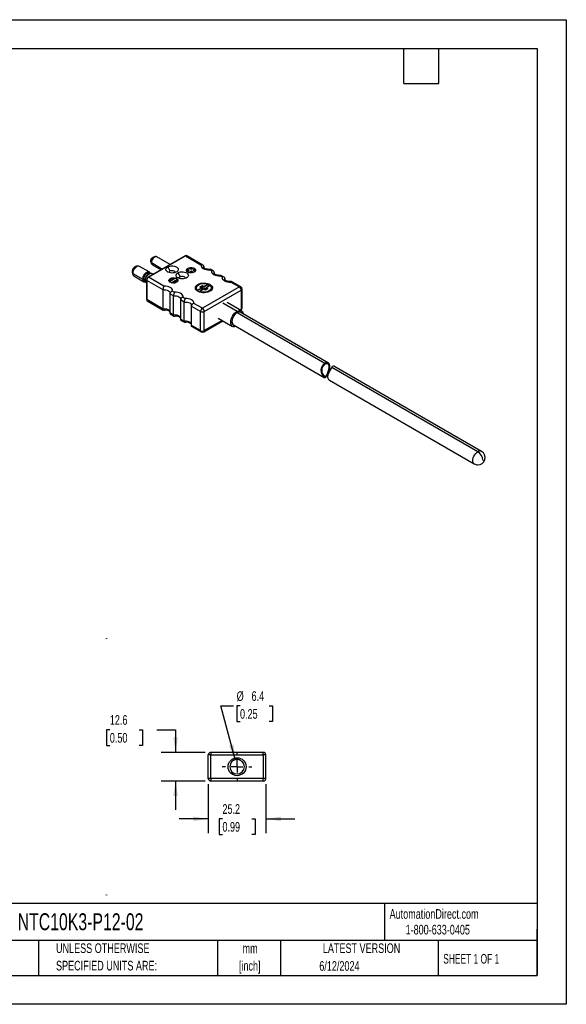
# Model space of a CAD drawing. Header units: millimetres. Extents: x 0 to 559, y 0 to 432.
# Tile 2 of 2: x 319 to 559, y 0 to 432. Entities that reach past the tile are written whole.
import ezdxf

# ---------------------------------------------------------------- set-up
doc = ezdxf.new("R2010")
doc.units = ezdxf.units.MM
doc.header["$LTSCALE"] = 2
doc.linetypes.add('CENTERX2', pattern=[20.32, 12.7, -2.54, 2.54, -2.54])
doc.layers.add('CENTER', color=40, linetype='CENTERX2')
doc.layers.add('DIMENSIONS', color=140, linetype='Continuous', lineweight=25)
doc.layers.add('TEXT', color=140, linetype='Continuous', lineweight=25)
doc.styles.add('SLDTEXTSTYLE0', font='TXT', dxfattribs={"width": 0.7})
doc.styles.add('SLDTEXTSTYLE1', font='TXT', dxfattribs={"width": 0.65})
doc.dimstyles.new('SLDDIMSTYLE1', dxfattribs={"dimtxt": 4.316016, "dimasz": 6.604, "dimexe": 0, "dimexo": 0.0625, "dimgap": 1.079004, "dimtad": 0, "dimtih": 1, "dimtoh": 1, "dimdec": 1, "dimrnd": 1e-09, "dimzin": 12, "dimdsep": 46, "dimtxsty": 'SLDTEXTSTYLE0', "dimsah": 1, "dimcen": 0.09, "dimadec": 0, "dimazin": 3, "dimtfac": 1, "dimtdec": 1, "dimtmove": 0, "dimatfit": 0, "dimfxl": 0, "dimfrac": 2, "dimtolj": 1, "dimtzin": 12, "dimarcsym": 0})
doc.dimstyles.new('SLDDIMSTYLE2', dxfattribs={"dimtxt": 4.316016, "dimasz": 6.604, "dimexe": 0, "dimexo": 0.0625, "dimgap": 1.079004, "dimtad": 0, "dimtih": 1, "dimtoh": 1, "dimdec": 1, "dimrnd": 1e-09, "dimzin": 12, "dimdsep": 46, "dimtxsty": 'SLDTEXTSTYLE0', "dimsah": 1, "dimcen": 0, "dimadec": 0, "dimazin": 3, "dimtfac": 1, "dimtdec": 1, "dimtofl": 0, "dimtmove": 0, "dimatfit": 3, "dimfxl": 0, "dimfrac": 2, "dimtolj": 1, "dimtzin": 12, "dimarcsym": 0})

# ---------------------------------------------------------------- blocks, each defined once
blk = doc.blocks.new('SW_NOTE_0_2')
at = {"layer": 'TEXT', "color": 0, "linetype": 'CENTERX2', "lineweight": 18, "char_height": 4.233, "attachment_point": 2, "style": 'SLDTEXTSTYLE0'}
for s, insert in [('mm', (5.69, 5.46)), ('[inch]', (5.52, -2.19))]:
    blk.add_mtext(s, dxfattribs=dict(at, insert=insert))
blk = doc.blocks.new('SW_NOTE_0_3')
at = {"layer": 'TEXT', "color": 0, "linetype": 'CENTERX2', "lineweight": 18, "char_height": 4.2333, "attachment_point": 1, "style": 'SLDTEXTSTYLE0'}
for s, insert in [('UNLESS OTHERWISE', (0, 5.46)), ('SPECIFIED UNITS ARE:', (0, -2.19))]:
    blk.add_mtext(s, dxfattribs=dict(at, insert=insert))
blk = doc.blocks.new('_D')
at = {"layer": 'DIMENSIONS'}
for p, q in [((358.8, 120.39), (357.35, 120.39)), ((357.35, 120.39), (357.35, 113.53)), ((371.62, 120.39), (373.07, 120.39)), ((373.07, 120.39), (373.07, 113.53)), ((379.4, 120.39), (387.6, 120.39)), ((387.6, 120.39), (387.6, 110.5)), ((357.35, 113.53), (358.8, 113.53)), ((373.07, 113.53), (371.62, 113.53)), ((400.55, 110.5), (381.25, 110.5)), ((400.55, 97.92), (381.25, 97.92)), ((387.6, 97.92), (387.6, 85.22))]:
    blk.add_line(p, q, dxfattribs=at)
for points in [[(387.6, 110.5), (388.61, 117.1), (386.58, 117.1)], [(387.6, 97.92), (386.58, 91.32), (388.61, 91.32)]]:
    blk.add_solid(points, dxfattribs=at)
at = {"layer": 'DIMENSIONS', "char_height": 4.233, "attachment_point": 1, "style": 'SLDTEXTSTYLE0'}
for s, insert in [('12.6', (358.8, 126.81)), ('0.50', (358.8, 118.98))]:
    blk.add_mtext(s, dxfattribs=dict(at, insert=insert))
blk = doc.blocks.new('_D_1')
at = {"layer": 'DIMENSIONS'}
for p, q in [((413.73, 107.31), (407.42, 130.87)), ((407.42, 130.87), (412.94, 130.87)), ((415.84, 130.87), (414.39, 130.87)), ((414.39, 130.87), (414.39, 124.01)), ((428.67, 130.87), (430.12, 130.87)), ((430.12, 130.87), (430.12, 124.01)), ((414.39, 124.01), (415.84, 124.01)), ((430.12, 124.01), (428.67, 124.01))]:
    blk.add_line(p, q, dxfattribs=at)
blk.add_solid([(413.73, 107.31), (413, 113.95), (411.04, 113.43)], dxfattribs=at)
at = {"layer": 'DIMENSIONS', "char_height": 4.233, "attachment_point": 1, "style": 'SLDTEXTSTYLE0'}
for s, insert in [('%%c', (414.38, 137.29)), ('6.4', (420.9, 137.29)), ('0.25', (415.84, 129.47))]:
    blk.add_mtext(s, dxfattribs=dict(at, insert=insert))
blk = doc.blocks.new('_D_2')
at = {"layer": 'DIMENSIONS'}
for p, q in [((401.95, 96.53), (401.95, 75)), ((427.17, 96.53), (427.17, 75)), ((401.95, 81.35), (389.25, 81.35)), ((408.15, 81.35), (406.7, 81.35)), ((406.7, 81.35), (406.7, 74.49)), ((420.98, 81.35), (422.42, 81.35)), ((422.42, 81.35), (422.42, 74.49)), ((427.17, 81.35), (439.87, 81.35)), ((406.7, 74.49), (408.15, 74.49)), ((422.42, 74.49), (420.98, 74.49))]:
    blk.add_line(p, q, dxfattribs=at)
for points in [[(401.95, 81.35), (395.35, 82.36), (395.35, 80.33)], [(427.17, 81.35), (433.78, 80.33), (433.78, 82.36)]]:
    blk.add_solid(points, dxfattribs=at)
at = {"layer": 'DIMENSIONS', "char_height": 4.233, "attachment_point": 1, "style": 'SLDTEXTSTYLE0'}
for s, insert in [('25.2', (408.15, 87.77)), ('0.99', (408.15, 79.95))]:
    blk.add_mtext(s, dxfattribs=dict(at, insert=insert))
blk = doc.blocks.new('SW_CENTERMARKSYMBOL_0')
at = {"layer": 'CENTER', "color": 0}
for p, q in [((0, 5.08), (0, 6.477)), ((-5.08, 0), (-6.477, 0)), ((0, 0), (-2.54, 0)), ((0, 0), (0, 2.54)), ((0, 0), (0, -2.54)), ((0, 0), (2.54, 0)), ((5.08, 0), (6.477, 0)), ((0, -5.08), (0, -6.477))]:
    blk.add_line(p, q, dxfattribs=at)

msp = doc.modelspace()

# ---------------------------------------------------------------- linework, layer by layer
at = {"color": 7, "linetype": 'Continuous'}
for p, q in [((0, 431.81), (558.8, 431.81)), ((558.8, 431.81), (558.8, 0.01)), ((558.8, 0.01), (0, 0.01))]:
    msp.add_line(p, q, dxfattribs=at)
for p, q in [((391.85, 328.22), (375.63, 318.86)), ((375.76, 318.85), (391.98, 328.21)), ((391.98, 328.21), (398.72, 324.32)), ((399.58, 324.21), (392.55, 328.27)), ((376.84, 325.52), (376.84, 326.46)), ((377.02, 325.26), (381.87, 322.46)), ((378.11, 327.72), (377.29, 327.25)), ((377.43, 324.36), (381.29, 322.13)), ((378.11, 327.72), (378.03, 327.68)), ((385.25, 324.42), (379.41, 327.79)), ((368.67, 320.81), (368.67, 321.75)), ((368.86, 320.55), (373.32, 317.98)), ((370.26, 323.55), (369.44, 323.08)), ((370.26, 323.55), (370.18, 323.51)), ((376.01, 321.21), (371.79, 323.64)), ((377.85, 320.14), (377.47, 320.36)), ((384.16, 323.36), (385.15, 321.65)), ((388.6, 320.8), (389.59, 319.09)), ((392.65, 322.07), (392.65, 322.46)), ((393.63, 321.9), (392.65, 322.46)), ((393.29, 321.7), (392.65, 322.07)), ((392.68, 321.35), (393.63, 321.9)), ((393.42, 322.91), (394.4, 322.34)), ((394.4, 321.45), (393.47, 320.91)), ((394.4, 321.06), (393.97, 320.81)), ((394.4, 322.34), (395.38, 322.91)), ((395.33, 320.91), (394.4, 321.45)), ((394.4, 321.45), (394.4, 321.06)), ((394.83, 320.81), (394.4, 321.06)), ((396.15, 322.46), (395.17, 321.9)), ((395.17, 321.9), (396.13, 321.35)), ((396.15, 322.07), (395.52, 321.7)), ((396.15, 322.46), (396.15, 322.07)), ((399.95, 323.61), (399.95, 323.06)), ((403.32, 321.66), (402.54, 322.11)), ((404.18, 321.56), (402.83, 322.33)), ((404.55, 320.95), (404.55, 320.4)), ((408.88, 318.84), (407.43, 319.68)), ((369.36, 319.44), (373.76, 316.9)), ((374.2, 317.16), (374.13, 317.6)), ((374.3, 317.41), (374.88, 317.08)), ((374.87, 316.26), (374.88, 316.26)), ((374.88, 317.55), (374.88, 309.15)), ((382.12, 313.31), (374.95, 317.45)), ((374.95, 317.45), (374.95, 309.05)), ((382.51, 314.95), (375.76, 318.85)), ((387.6, 318.42), (384.9, 316.86)), ((385.69, 316.42), (388.38, 317.97)), ((388.38, 317.58), (386.19, 316.32)), ((388.38, 317.97), (388.38, 317.58)), ((397.37, 315.73), (397.37, 315.42)), ((398.27, 314.59), (399.35, 315.22)), ((399.35, 315.22), (400.01, 314.83)), ((399.35, 315.22), (399.35, 315.01)), ((400.01, 314.83), (401.74, 315.82)), ((400.01, 314.62), (401.82, 315.68)), ((401.82, 315.68), (401.74, 315.82)), ((401.92, 315.62), (401.93, 314.7)), ((408.03, 318.95), (407.14, 319.46)), ((409.25, 318.24), (409.25, 317.69)), ((411.85, 316.74), (415.58, 314.59)), ((416.15, 314.64), (412.13, 316.96)), ((382.12, 304.91), (382.12, 313.31)), ((386.71, 310.66), (385.1, 311.59)), ((385.1, 311.59), (385.1, 303.19)), ((386.32, 312.75), (387.1, 312.3)), ((396.64, 314.59), (396.48, 314)), ((396.48, 314), (396.48, 313.51)), ((397.21, 312.9), (397.04, 312.91)), ((397.21, 312.79), (397.21, 312.9)), ((397.23, 313.21), (398.94, 314.21)), ((397.31, 313.07), (397.23, 313.21)), ((398.1, 312.38), (398.1, 312.36)), ((398.11, 312.36), (398.1, 312.38)), ((398.1, 312.36), (398.1, 312.36)), ((398.21, 312.56), (398.29, 312.6)), ((398.94, 314.21), (398.27, 314.59)), ((400.01, 313.59), (398.29, 312.6)), ((398.45, 314.49), (399.35, 315.01)), ((398.94, 314.21), (399.12, 314.11)), ((399.12, 313.08), (399.12, 314.11)), ((399.35, 313.85), (399.12, 313.71)), ((399.35, 313.85), (399.35, 315.01)), ((399.35, 315.01), (400.01, 314.62)), ((399.91, 313.53), (399.35, 313.85)), ((415.58, 314.59), (399.36, 305.23)), ((400.01, 314.62), (400.01, 313.59)), ((400.68, 313.2), (400.01, 313.59)), ((400.91, 313.98), (400.12, 313.53)), ((400.17, 303.83), (416.39, 313.19)), ((401.76, 313.83), (400.68, 313.2)), ((400.91, 314.11), (401.58, 313.72)), ((400.91, 313.34), (400.91, 314.11)), ((402.8, 315.21), (401.09, 314.21)), ((401.09, 314.21), (401.76, 313.83)), ((403.54, 314), (403.44, 314.44)), ((403.54, 313.51), (403.54, 314)), ((416.39, 313.19), (416.39, 304.79)), ((416.72, 305.26), (416.72, 313.65)), ((382.12, 304.91), (374.95, 309.05)), ((375.19, 308.53), (382.22, 304.47)), ((386.71, 302.26), (386.71, 310.66)), ((391.42, 307.94), (389.7, 308.94)), ((389.7, 308.94), (389.7, 300.54)), ((390.92, 310.1), (391.81, 309.58)), ((391.42, 299.54), (391.42, 307.94)), ((399.36, 305.23), (395.63, 307.38)), ((414.56, 303.89), (408.28, 307.52)), ((416.53, 304.09), (410.24, 307.72)), ((386.71, 302.26), (385.1, 303.19)), ((385.47, 302.59), (386.82, 301.81)), ((398.55, 303.83), (394.4, 306.22)), ((394.4, 306.22), (394.4, 297.82)), ((398.55, 295.43), (398.55, 303.83)), ((400.17, 295.43), (400.17, 303.83)), ((453, 281.08), (414.56, 303.27)), ((416.39, 304.79), (415.85, 304.48)), ((454.68, 281.19), (416.15, 303.43)), ((391.42, 299.54), (389.7, 300.54)), ((390.07, 299.94), (391.52, 299.1)), ((399.93, 294.9), (408.31, 299.74)), ((407.98, 299.93), (400.17, 295.43)), ((406.31, 300.9), (412.59, 297.27)), ((398.55, 295.43), (394.4, 297.82)), ((394.77, 297.22), (398.79, 294.9)), ((412.97, 297.93), (452.77, 274.95)), ((454.5, 280.7), (454.68, 281.19)), ((520.08, 242.36), (456.04, 279.33)), ((521.67, 242.51), (456.92, 279.89)), ((452.77, 274.95), (452.99, 275.42)), ((455.02, 273.66), (518.49, 237.01)), ((401.95, 99.07), (401.95, 109.35)), ((403.09, 109.35), (401.95, 109.35)), ((403.09, 110.5), (403.09, 109.35)), ((426.03, 110.5), (403.09, 110.5)), ((403.09, 109.35), (426.03, 109.35)), ((403.09, 99.07), (403.09, 109.35)), ((426.03, 109.35), (426.03, 110.5)), ((426.03, 109.35), (426.03, 99.07)), ((427.17, 109.35), (426.03, 109.35)), ((427.17, 99.07), (427.17, 109.35)), ((414.56, 104.21), (414.56, 107.38)), ((416.97, 106.34), (416.79, 106.52)), ((403.09, 99.07), (401.95, 99.07)), ((403.09, 99.07), (403.09, 97.92)), ((426.03, 99.07), (403.09, 99.07)), ((426.03, 97.92), (403.09, 97.92)), ((426.03, 97.92), (426.03, 99.07)), ((427.17, 99.07), (426.03, 99.07))]:
    msp.add_line(p, q)
at = {"flags": 128}
for points in [[(376.98, 326.28), (376.89, 325.97), (376.84, 325.52)], [(379.41, 327.79), (379.34, 327.82), (379.01, 327.88), (378.62, 327.79), (378.22, 327.56), (377.84, 327.21), (377.51, 326.76), (377.24, 326.27), (377.08, 325.75), (377.02, 325.26)], [(399.95, 323.61), (399.93, 323.79), (399.84, 323.97), (399.73, 324.1), (399.56, 324.22), (399.17, 324.34), (398.72, 324.32)], [(398.72, 324.32), (398.75, 323.88), (398.93, 323.45), (399.28, 323.05), (399.75, 322.71), (400.34, 322.43), (401.04, 322.23), (401.79, 322.12), (402.54, 322.11)], [(371.79, 323.64), (371.43, 323.75), (371.02, 323.71), (370.57, 323.52), (370.13, 323.2), (369.72, 322.76), (369.36, 322.24), (369.09, 321.67), (368.92, 321.1), (368.86, 320.55)], [(373.32, 317.98), (373.35, 318.44), (373.47, 318.98), (373.64, 319.43), (373.92, 319.99), (374.31, 320.54), (374.57, 320.81), (374.95, 321.1), (375.29, 321.25), (375.62, 321.31), (375.93, 321.25), (376.18, 321.06), (376.26, 320.93)], [(373.65, 317.88), (373.7, 318.33), (373.83, 318.85), (374.02, 319.3), (374.31, 319.79), (374.74, 320.3), (374.88, 320.43), (374.96, 320.49), (375.3, 320.71), (375.63, 320.83), (375.87, 320.85), (376.19, 320.76), (376.43, 320.55), (376.45, 320.5)], [(377.46, 320.35), (377.39, 320.4), (377.05, 320.49), (376.67, 320.46), (376.28, 320.33), (375.84, 320.07), (375.52, 319.83), (375.06, 319.33), (374.71, 318.81), (374.5, 318.38), (374.35, 317.87), (374.3, 317.41)], [(376.51, 320.52), (376.43, 320.77), (376, 321.2)], [(384.16, 323.36), (384.66, 323.58), (385.23, 323.74), (385.84, 323.81), (386.47, 323.8), (387.08, 323.71), (387.63, 323.53), (388.1, 323.29), (388.46, 323), (388.69, 322.66), (388.78, 322.3), (388.73, 321.94), (388.53, 321.6), (388.2, 321.29), (387.75, 321.03), (387.22, 320.84), (386.62, 320.73), (386, 320.69), (385.38, 320.75), (384.79, 320.88), (384.28, 321.09), (383.86, 321.36), (383.56, 321.68), (383.4, 322.03), (383.38, 322.39), (383.51, 322.75), (383.77, 323.08), (384.16, 323.36)], [(384.84, 320.87), (384.81, 320.92), (384.77, 321.18), (384.89, 321.43), (385.15, 321.65)], [(385.15, 321.65), (385.52, 321.8), (385.96, 321.87), (386.42, 321.84), (386.83, 321.73), (387.15, 321.55), (387.34, 321.31), (387.38, 321.05), (387.31, 320.87)], [(388.6, 320.8), (389.09, 321.02), (389.66, 321.18), (390.28, 321.25), (390.91, 321.24), (391.51, 321.15), (392.06, 320.97), (392.53, 320.73), (392.89, 320.44), (393.13, 320.1), (393.22, 319.74), (393.16, 319.38), (392.96, 319.03), (392.64, 318.73), (392.19, 318.47), (391.66, 318.28), (391.06, 318.17), (390.43, 318.13), (389.81, 318.19), (389.23, 318.32), (388.71, 318.53), (388.3, 318.8), (388, 319.12), (387.84, 319.47), (387.82, 319.83), (387.95, 320.19), (388.21, 320.51), (388.6, 320.8)], [(395.82, 321.12), (395.39, 320.93), (394.88, 320.81), (394.33, 320.78), (393.79, 320.84), (393.3, 320.97), (392.89, 321.18), (392.59, 321.44), (392.42, 321.74), (392.41, 322.06), (392.53, 322.36), (392.8, 322.64), (393.19, 322.86), (393.67, 323.02), (394.2, 323.09), (394.74, 323.08), (395.26, 322.99), (395.72, 322.81), (396.08, 322.57), (396.31, 322.29), (396.41, 321.98), (396.35, 321.67), (396.15, 321.37), (395.82, 321.12)], [(399.86, 323.23), (399.86, 323.24), (399.95, 323.61)], [(402.26, 322.32), (401.67, 322.35), (401.44, 322.38), (401.09, 322.46), (400.77, 322.56), (400.48, 322.68), (400.24, 322.82), (400.05, 322.95), (399.94, 323.07), (399.88, 323.16), (399.86, 323.21), (399.86, 323.22)], [(402.78, 322.35), (402.56, 322.32), (402.26, 322.32)], [(402.54, 322.11), (402.7, 322.3), (402.82, 322.34), (402.83, 322.33)], [(404.55, 320.95), (404.52, 321.14), (404.44, 321.31), (404.33, 321.45), (404.16, 321.57), (403.77, 321.69), (403.32, 321.66)], [(403.32, 321.66), (403.34, 321.23), (403.53, 320.79), (403.88, 320.39), (404.35, 320.05), (404.94, 319.78), (405.63, 319.58), (406.38, 319.47), (407.14, 319.46)], [(404.45, 320.57), (404.45, 320.59), (404.55, 320.95)], [(406.86, 319.66), (406.27, 319.7), (406.04, 319.73), (405.69, 319.81), (405.37, 319.9), (405.08, 320.03), (404.83, 320.16), (404.65, 320.3), (404.53, 320.42), (404.47, 320.51), (404.46, 320.56), (404.46, 320.57)], [(407.38, 319.69), (407.16, 319.67), (406.86, 319.66)], [(407.14, 319.46), (407.3, 319.65), (407.42, 319.68), (407.43, 319.68)], [(373.76, 316.9), (374.06, 316.79), (374.37, 316.77)], [(374.18, 317.18), (374.43, 316.65), (374.86, 316.26)], [(374.29, 316.95), (374.23, 317.04), (374.19, 317.17)], [(388.04, 316.63), (387.61, 316.44), (387.1, 316.32), (386.56, 316.29), (386.02, 316.35), (385.52, 316.48), (385.11, 316.69), (384.81, 316.95), (384.65, 317.25), (384.63, 317.57), (384.76, 317.87), (385.03, 318.15), (385.41, 318.37), (385.89, 318.53), (386.42, 318.6), (386.97, 318.59), (387.49, 318.5), (387.94, 318.32), (388.3, 318.09), (388.54, 317.8), (388.63, 317.49), (388.57, 317.18), (388.37, 316.88), (388.04, 316.63)], [(388.6, 317.23), (388.51, 317.41), (388.38, 317.58)], [(389.28, 318.31), (389.25, 318.36), (389.21, 318.62), (389.33, 318.87), (389.59, 319.09)], [(389.59, 319.09), (389.96, 319.24), (390.4, 319.31), (390.85, 319.28), (391.26, 319.17), (391.58, 318.99), (391.78, 318.75), (391.82, 318.49), (391.75, 318.31)], [(397.37, 315.73), (397.96, 316.01), (398.63, 316.21), (399.36, 316.33), (400.11, 316.36), (400.86, 316.31), (401.57, 316.17), (402.22, 315.95), (402.78, 315.65), (403.23, 315.3), (403.55, 314.91), (403.72, 314.48), (403.74, 314.05), (403.6, 313.62), (403.32, 313.21), (402.91, 312.85), (402.37, 312.54), (401.74, 312.3), (401.04, 312.14), (400.3, 312.06), (399.54, 312.07), (398.81, 312.17), (398.12, 312.35), (397.51, 312.61), (397, 312.93), (396.62, 313.31), (396.38, 313.72), (396.28, 314.16), (396.34, 314.59), (396.55, 315.01), (396.9, 315.4), (397.37, 315.73)], [(401.91, 315.82), (400.78, 316.1), (399.71, 316.14), (398.82, 316.02), (398.15, 315.83), (397.65, 315.6), (397.13, 315.25), (396.68, 314.72), (396.64, 314.59)], [(397.23, 313.21), (396.82, 313.78), (396.76, 314.43), (397.08, 315.05), (397.7, 315.55), (398.56, 315.9), (399.64, 316.09), (400.76, 316.05), (401.74, 315.82)], [(401.74, 315.82), (401.8, 315.84), (401.85, 315.84), (401.88, 315.81), (401.9, 315.76), (401.9, 315.76)], [(401.82, 315.68), (401.86, 315.69), (401.89, 315.69), (401.91, 315.67), (401.92, 315.65), (401.92, 315.62)], [(401.92, 315.64), (401.91, 315.7), (401.9, 315.76)], [(402.99, 315.09), (402.98, 315.16), (402.95, 315.2), (402.9, 315.23), (402.84, 315.22), (402.8, 315.21)], [(403.44, 314.44), (403.38, 314.66), (402.91, 315.24)], [(409.25, 318.24), (409.23, 318.42), (409.15, 318.59), (409.03, 318.73), (408.86, 318.85), (408.47, 318.97), (408.03, 318.95)], [(408.03, 318.95), (408.05, 318.51), (408.24, 318.08), (408.58, 317.68), (409.06, 317.34), (409.65, 317.06), (410.34, 316.86), (411.09, 316.75), (411.85, 316.74)], [(409.16, 317.85), (409.16, 317.87), (409.25, 318.24)], [(411.57, 316.95), (410.97, 316.98), (410.75, 317.01), (410.4, 317.09), (410.08, 317.19), (409.78, 317.31), (409.54, 317.45), (409.36, 317.58), (409.24, 317.7), (409.18, 317.79), (409.16, 317.84), (409.16, 317.85)], [(412.08, 316.98), (411.87, 316.95), (411.57, 316.95)], [(412.13, 316.96), (412.13, 316.97), (412, 316.93), (411.85, 316.74)], [(382.12, 313.31), (382.75, 313.37), (383.39, 313.32), (383.98, 313.18), (384.49, 312.96), (384.88, 312.67), (385.12, 312.32), (385.19, 311.97)], [(386.32, 312.75), (386.3, 313.19), (386.12, 313.62), (385.77, 314.02), (385.3, 314.36), (384.71, 314.63), (384.01, 314.83), (383.26, 314.94), (382.51, 314.95)], [(385.19, 311.98), (385.19, 311.97), (385.17, 311.92)], [(390.92, 310.1), (390.9, 310.53), (390.71, 310.97), (390.37, 311.37), (389.89, 311.71), (389.3, 311.98), (388.61, 312.18), (387.86, 312.29), (387.1, 312.3)], [(396.48, 314), (396.5, 314.23), (396.61, 314.54)], [(397.31, 313.07), (397.44, 313.15), (397.57, 313.22), (397.69, 313.29), (398.21, 313.59), (398.66, 313.85), (399.12, 314.11)], [(398.21, 312.56), (398.21, 312.56), (398.21, 312.56)], [(402.8, 315.21), (403.2, 314.64), (403.27, 313.99), (402.95, 313.37), (402.33, 312.87), (401.47, 312.51), (400.39, 312.33), (399.27, 312.37), (398.29, 312.6)], [(400.01, 314.62), (400.01, 314.71), (400.01, 314.77), (400.01, 314.83)], [(401.74, 314.59), (401.37, 314.37), (400.91, 314.11)], [(401.09, 314.21), (401.02, 314.17), (400.97, 314.14), (400.91, 314.11)], [(401.89, 314.68), (401.82, 314.63), (401.74, 314.59)], [(403.48, 314.4), (403.51, 314.31), (403.54, 314)], [(386.71, 310.66), (387.35, 310.71), (387.98, 310.67), (388.58, 310.53), (389.09, 310.31), (389.47, 310.01), (389.71, 309.67), (389.79, 309.32)], [(389.79, 309.32), (389.79, 309.32), (389.77, 309.27)], [(391.42, 307.94), (392.05, 308), (392.69, 307.95), (393.28, 307.81), (393.79, 307.59), (394.18, 307.3), (394.42, 306.95), (394.5, 306.6)], [(395.63, 307.38), (395.61, 307.82), (395.42, 308.25), (395.07, 308.65), (394.6, 308.99), (394.01, 309.26), (393.32, 309.46), (392.57, 309.57), (391.81, 309.58)], [(394.5, 306.61), (394.5, 306.6), (394.48, 306.55)], [(382.27, 304.48), (382.23, 304.46), (382.18, 304.51), (382.14, 304.6), (382.12, 304.74), (382.12, 304.91)], [(382.27, 304.45), (382.49, 304.48), (382.78, 304.48)], [(414.14, 297.26), (414.02, 297.21), (413.5, 297.09), (413.02, 297.11), (412.59, 297.27), (412.25, 297.56), (411.99, 297.96), (411.83, 298.47), (411.78, 299.07), (411.83, 299.73), (411.99, 300.42), (412.25, 301.13), (412.59, 301.81), (413.02, 302.46), (413.5, 303.03), (414.02, 303.52), (414.56, 303.89)], [(414.56, 303.3), (414.07, 302.96), (413.61, 302.51), (413.19, 301.97), (412.83, 301.38), (412.55, 300.75), (412.37, 300.12), (412.29, 299.51), (412.32, 298.96), (412.45, 298.49), (412.68, 298.12), (413, 297.87), (413.22, 297.79)], [(414.56, 303.27), (414.08, 302.93), (413.62, 302.49), (413.2, 301.96), (412.85, 301.37), (412.58, 300.75), (412.4, 300.12), (412.32, 299.52), (412.35, 298.98), (412.48, 298.51), (412.7, 298.15), (412.97, 297.93)], [(414.56, 303.89), (415.11, 304.14), (415.63, 304.26), (416.11, 304.24), (416.53, 304.09), (416.88, 303.8), (417.13, 303.39), (417.29, 302.88), (417.31, 302.76)], [(386.71, 302.26), (386.72, 302.09), (386.74, 301.95), (386.77, 301.86), (386.82, 301.81), (386.87, 301.82)], [(386.87, 301.8), (387.08, 301.82), (387.38, 301.83)], [(391.42, 299.54), (391.43, 299.37), (391.45, 299.23), (391.48, 299.14), (391.53, 299.09), (391.57, 299.11)], [(391.58, 299.08), (391.79, 299.1), (392.09, 299.11)], [(452.77, 274.95), (453.09, 274.86), (453.45, 275), (453.86, 275.56), (454.26, 276.45), (454.61, 277.34), (454.96, 278.31), (455.19, 279.2), (455.23, 280.07), (455.03, 280.78), (454.68, 281.18), (454.68, 281.19)], [(452.99, 275.42), (453.25, 275.36), (453.55, 275.52), (453.84, 275.95), (454.18, 276.71), (454.47, 277.51), (454.73, 278.39), (454.88, 279.18), (454.89, 279.89), (454.73, 280.43), (454.5, 280.7)], [(455.02, 273.66), (454.75, 273.88), (454.43, 274.43), (454.32, 275.24), (454.5, 276.15), (454.9, 277.09), (455.37, 278.01), (455.73, 278.73), (456.04, 279.33)], [(456.04, 279.33), (456.23, 279.63), (456.43, 279.84), (456.79, 279.94), (456.92, 279.89)], [(518.49, 237.01), (518.33, 237.13), (518.06, 237.47), (517.89, 237.92), (517.84, 238.47), (517.89, 239.08), (518.06, 239.72), (518.33, 240.37), (518.68, 240.98), (519.11, 241.54), (519.58, 242), (520.08, 242.36)], [(415.86, 107.15), (415.25, 107.35), (414.56, 107.42)], [(412.22, 102.01), (412.35, 101.88), (412.69, 101.6)], [(412.32, 101.96), (412.86, 101.53), (413.19, 101.38)]]:
    msp.add_lwpolyline(points, dxfattribs=at)
msp.add_circle((414.56, 104.21), 3.94)
for centre, radius, start, end in [((392.24, 327.64), 0.699, 63.5516, 123.6603), ((391.9, 328.11), 0.128, 54.3824, 114.3071), ((392.31, 327.74), 0.575, 65.6929, 125.6176), ((377.82, 326.42), 0.988, 122.6112, 177.3942), ((378.08, 325.42), 1.24, 175.6577, 238.8046), ((377.69, 326.5), 0.84, 118.7379, 183.0413), ((379.63, 325.37), 2.81, 124.8335, 161.1498), ((378, 325.16), 0.98, 173.7999, 234.8879), ((378.8, 326.73), 1.21, 60.0108, 129.8283), ((372.09, 320.67), 3.42, 123.89, 177.6708), ((370.31, 321.69), 1.64, 122.0574, 177.9479), ((370.09, 320.67), 1.42, 174.9533, 239.0666), ((370.14, 321.75), 1.47, 148.6518, 180.1615), ((370.01, 320.4), 1.16, 172.6245, 236.0633), ((370.12, 321.86), 1.39, 120.0539, 152.0211), ((371.08, 322.37), 1.45, 60.7008, 128.4038), ((377.49, 317.37), 3.37, 124.8227, 176.0285), ((376.69, 318.74), 1.8, 64.219, 128.9383), ((376.26, 319.25), 1.13, 108.518, 128.6434), ((393.29, 321.42), 0.908, 134.667, 160.8105), ((393.95, 321.11), 1.87, 106.2352, 133.7594), ((394.4, 319.23), 3.43, 81.785, 98.215), ((394.86, 321.11), 1.87, 46.2406, 73.7648), ((395.51, 321.42), 0.908, 19.1895, 45.333), ((374.42, 317.8), 1.11, 170.893, 234.1141), ((374.56, 317.7), 0.922, 168.9825, 257.7238), ((373.66, 317.34), 0.535, 29.2169, 90.7885), ((375.36, 317.25), 1.07, 171.3996, 243.3568), ((376.52, 317.48), 1.64, 122.6054, 177.3944), ((375, 317.56), 0.122, 184.0387, 247.2627), ((376.71, 317.37), 1.76, 122.6055, 177.3945), ((375.68, 318.75), 0.128, 54.3831, 114.299), ((386.49, 316.03), 2.19, 73.4763, 146.9136), ((387.08, 316.62), 1.87, 46.2406, 73.7648), ((385.62, 313.35), 3.51, 152.7177, 180.5644), ((386.47, 311.37), 1.39, 95.9708, 170.7479), ((390.22, 310.69), 3.51, 152.7173, 180.5648), ((397.95, 314.06), 1.47, 182.1345, 231.3164), ((397.39, 312.89), 0.359, 116.7663, 177.1139), ((397.42, 312.89), 0.219, 121.6759, 177.1182), ((398.32, 312.37), 0.217, 121.5083, 177.286), ((398.53, 312.29), 0.398, 127.0477, 165.3576), ((402.05, 314.07), 1.49, 309.6281, 357.4349), ((415.91, 314.12), 0.576, 65.9752, 125.5929), ((414.63, 313.11), 1.76, 2.6055, 57.3945), ((415.66, 313.69), 1.06, 358.0748, 62.9904), ((416.16, 313.7), 0.563, 293.6931, 355.0214), ((375.57, 309.11), 0.699, 176.3361, 236.452), ((375, 309.17), 0.128, 185.6948, 245.6253), ((375.49, 308.98), 0.548, 172.7442, 235.9436), ((391.07, 308.71), 1.39, 95.9697, 170.7491), ((394.93, 307.98), 3.51, 152.7173, 180.5648), ((395.77, 306), 1.39, 95.9697, 170.7491), ((382.88, 302.14), 2.87, 39.3472, 105.317), ((383.04, 301.29), 3.2, 49.9058, 94.503), ((385.78, 303.2), 0.685, 180.871, 242.8817), ((387.47, 299.49), 2.87, 39.3472, 105.317), ((400.31, 303.75), 1.76, 122.6055, 177.3945), ((399.36, 305.39), 1.76, 242.6097, 297.3903), ((398.41, 303.75), 1.76, 2.6055, 57.3945), ((415.47, 302.14), 1.47, 51.0034, 127.9761), ((415.49, 302), 1.57, 65.1287, 126.1818), ((415.75, 305.1), 0.913, 295.5096, 333.209), ((415.8, 304.74), 0.592, 310.9492, 5.1477), ((416.15, 305.31), 0.575, 294.3747, 354.3052), ((415.79, 305.19), 0.931, 326.8788, 3.8663), ((387.63, 298.64), 3.2, 49.9058, 94.503), ((390.38, 300.55), 0.685, 180.871, 242.8817), ((392.18, 296.77), 2.87, 39.3472, 105.317), ((392.34, 295.92), 3.2, 49.9058, 94.503), ((395.09, 297.83), 0.685, 180.871, 242.8818), ((399.36, 296.99), 1.76, 242.6097, 297.3903), ((399.11, 295.36), 0.563, 173.6752, 235.2707), ((399.37, 295.77), 1.03, 236.3269, 303.1333), ((399.59, 295.37), 0.575, 305.8067, 5.6109), ((455.04, 277.94), 3.75, 123.0219, 232.8544), ((453.92, 279.77), 1.6, 61.8014, 125.2096), ((453.8, 279.45), 1.44, 60.6789, 122.8723), ((454.89, 278.02), 3.23, 125.3405, 233.9427), ((521.01, 241.1), 1.56, 64.9608, 126.3886), ((520.09, 239.75), 3.17, 269.8043, 60.257), ((517.45, 238.25), 4.88, 2.6055, 57.3945), ((520.05, 239.56), 2.98, 238.615, 270.6174), ((403.09, 109.35), 1.14, 90, 180), ((426.03, 109.35), 1.14, 0, 90), ((414.56, 104.21), 3.18, 90, 270), ((414.56, 104.21), 3.21, 90, 127.6673), ((414.56, 104.21), 3.18, 270, 90), ((403.09, 99.07), 1.14, 180, 270), ((426.03, 99.07), 1.14, 270, 0)]:
    msp.add_arc(centre, radius, start, end)
at = {"color": 179, "linetype": 'Continuous', "lineweight": 18}
for centre, start, end in [((357.36, 159.96), 57, 131.407), ((357.36, 48.44), 228.593, 302.9999)]:
    msp.add_arc(centre, 0.5, start, end, dxfattribs=at)
at = {"layer": 'TEXT'}
for p, q in [((12.7, 419.1), (546.1, 419.1)), ((487.68, 403.86), (487.68, 419.1)), ((502.92, 403.86), (502.92, 419.1)), ((546.1, 419.1), (546.1, 12.7)), ((487.68, 403.86), (502.92, 403.86)), ((546.1, 44.25), (12.7, 44.25)), ((479.15, 44.25), (479.15, 27.94)), ((546.1, 12.7), (546.1, 33.02)), ((546.1, 27.94), (12.7, 27.94)), ((327.56, 27.94), (327.56, 12.7)), ((406.05, 27.94), (406.05, 12.7)), ((433.62, 27.94), (433.62, 12.7)), ((502.7, 27.94), (502.7, 12.7)), ((12.7, 12.7), (546.1, 12.7))]:
    msp.add_line(p, q, dxfattribs=at)

# ---------------------------------------------------------------- block references
at = {"layer": 'CENTER'}
msp.add_blockref('SW_CENTERMARKSYMBOL_0', (414.56, 104.21), dxfattribs=at)
at = {"layer": 'TEXT', "linetype": 'CENTERX2', "lineweight": 18}
for name, p in [('SW_NOTE_0_3', (335.22, 21.27)), ('SW_NOTE_0_2', (414.57, 21.18))]:
    msp.add_blockref(name, p, dxfattribs=at)

# ---------------------------------------------------------------- texts
for s, insert, char_height, attachment_point, style in [('NTC10K3-P12-02', (318.42, 39.92), 7.4083, 1, 'SLDTEXTSTYLE0'), ('AutomationDirect.com', (481.39, 41.75), 4.2333, 1, 'SLDTEXTSTYLE0'), ('1-800-633-0405', (488.38, 34.87), 4.2333, 1, 'SLDTEXTSTYLE0'), ('LATEST VERSION', (469.1, 26.73), 4.2333, 2, 'SLDTEXTSTYLE0'), ('SHEET 1 OF 1', (504.88, 22.1), 4.2333, 1, 'SLDTEXTSTYLE1'), ('6/12/2024', (459.4, 18.93), 4.233, 2, 'SLDTEXTSTYLE0')]:
    msp.add_mtext(s, dxfattribs=dict(at, insert=insert, char_height=char_height, attachment_point=attachment_point, style=style))

# ---------------------------------------------------------------- dimensions: what is measured, and where the dimension line sits
at = {"layer": 'DIMENSIONS'}
dim = msp.add_diameter_dim_2p(p1=(415.39, 101.11), p2=(413.73, 107.31), dimstyle='SLDDIMSTYLE2', dxfattribs=at)
dim.commit()
dim.dimension.update_dxf_attribs({"geometry": '_D_1', "text_midpoint": (422.26, 130.87), "dimtype": 163})
dim = msp.add_linear_dim(base=(387.6, 97.92), p1=(403.09, 110.5), p2=(403.09, 97.92), angle=90, dimstyle='SLDDIMSTYLE1', dxfattribs=at)
dim.commit()
dim.dimension.update_dxf_attribs({"geometry": '_D', "text_midpoint": (387.6, 120.39), "dimtype": 160})
dim = msp.add_linear_dim(base=(427.17, 81.35), p1=(401.95, 99.07), p2=(427.17, 99.07), dimstyle='SLDDIMSTYLE1', dxfattribs=at)
dim.commit()
dim.dimension.update_dxf_attribs({"geometry": '_D_2', "text_midpoint": (414.56, 81.35), "dimtype": 160})

doc.saveas('drawing.dxf')
